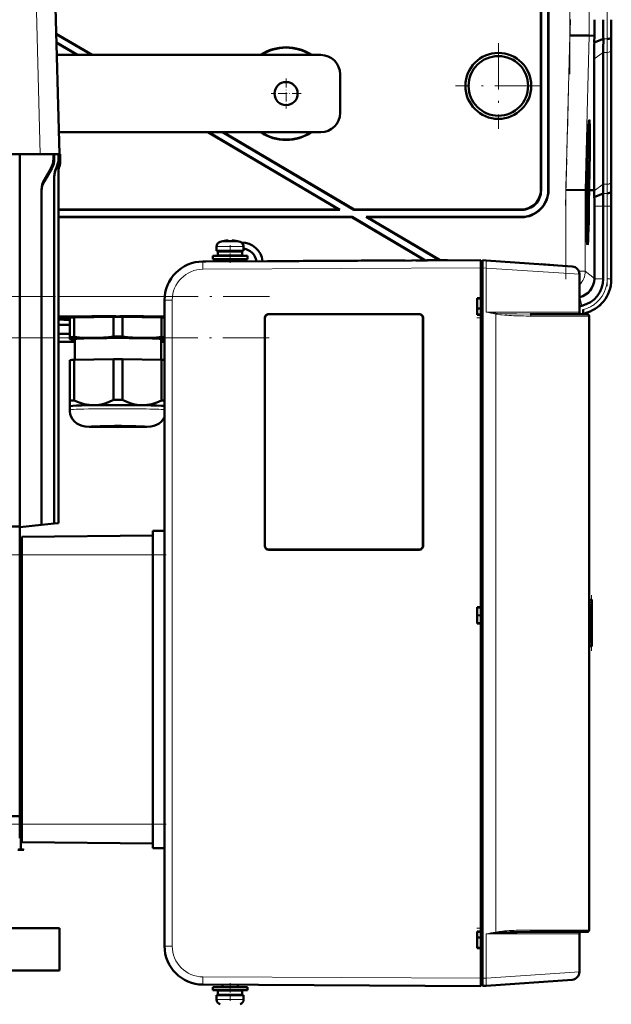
# Model space of a CAD drawing. Extents: x -1438 to 1837, y -1580 to 612.
# Tile 88 of 90: x 1453 to 1607, y 136 to 391. Entities that reach past the tile are written whole.
import ezdxf

# ---------------------------------------------------------------- set-up
doc = ezdxf.new("R2010")
doc.units = 0
doc.linetypes.add('DASHDOT', pattern=[18.5, 12, -3, 0.5, -3])

msp = doc.modelspace()

# ---------------------------------------------------------------- linework, layer by layer
at = {"color": 7, "linetype": 'DASHDOT', "lineweight": 18}
for p, q in [((1595.99, 376.6), (1595.99, 496.55)), ((1605.64, 491.61), (1605.64, 381.55)), ((1594.83, 342.59), (1596.1, 390.81)), ((1577.43, 384.67), (1577.43, 362.48)), ((1588.53, 373.58), (1566.33, 373.58)), ((1594.94, 323.51), (1594.94, 348.78)), ((1605.64, 344.31), (1605.64, 321.75)), ((1518.16, 319.07), (1191.89, 319.07)), ((1191.58, 308.36), (1518.14, 308.36)), ((1450.53, 252.18), (1491.33, 252.18)), ((1450.53, 182.38), (1491.33, 182.38))]:
    msp.add_line(p, q, dxfattribs=at)
at = {"color": 7, "lineweight": 18}
for p, q in [((1595.99, 386.66), (1595.99, 486.49)), ((1600.98, 386.6), (1600.98, 486.56)), ((1457.48, 402.86), (1458.68, 355.88)), ((1594.94, 346.67), (1595.99, 386.66)), ((1599.94, 346.61), (1600.98, 386.6)), ((1604.64, 385.75), (1605.67, 385.75)), ((1606.64, 348.77), (1606.64, 382.92)), ((1602.27, 380.57), (1604.62, 382.23)), ((1604.62, 382.23), (1605.64, 382.23)), ((1605.64, 348.09), (1605.64, 382.23)), ((1462.17, 354.72), (1462.38, 354.72)), ((1461.49, 352.22), (1461.71, 352.22)), ((1462.98, 352.34), (1462.92, 352.43)), ((1463.93, 354.29), (1463.93, 354.29)), ((1459.8, 348.93), (1459.81, 349.35)), ((1602.27, 346.43), (1604.62, 348.09)), ((1604.62, 348.09), (1605.64, 348.09)), ((1588.43, 346.57), (1588.5, 346.5)), ((1590.36, 346.64), (1590.43, 346.57)), ((1594.94, 326.94), (1594.94, 346.67)), ((1599.94, 325.61), (1599.94, 346.61)), ((1604.6, 345.75), (1605.62, 345.75)), ((1606.7, 346.58), (1606.66, 346.58)), ((1602.32, 342.43), (1604.62, 342.43)), ((1604.62, 342.43), (1605.64, 342.43)), ((1605.64, 342.43), (1606.64, 342.43)), ((1605.64, 323.63), (1605.64, 342.43)), ((1606.64, 342.43), (1606.68, 342.43)), ((1606.64, 342.43), (1606.64, 323.63)), ((1583.43, 339.58), (1583.36, 339.65)), ((1583.43, 341.58), (1583.5, 341.51)), ((1504.43, 331.96), (1507.9, 331.96)), ((1505.36, 333.2), (1507.9, 333.2)), ((1507.9, 333.2), (1507.93, 333.2)), ((1507.9, 331.96), (1507.93, 331.96)), ((1507.93, 333.2), (1510.5, 333.2)), ((1507.93, 331.96), (1511.43, 331.96)), ((1500.86, 328.1), (1500.88, 328.1)), ((1572.93, 326.48), (1500.88, 326.1)), ((1572.93, 326.48), (1573.33, 326.48)), ((1574.24, 326.39), (1573.33, 326.45)), ((1598.43, 324.83), (1574.24, 326.39)), ((1574.24, 314.98), (1574.24, 326.39)), ((1599.94, 325.61), (1598.28, 325.61)), ((1599.94, 325.61), (1602.32, 323.72)), ((1602.32, 323.63), (1604.62, 323.63)), ((1606.64, 323.63), (1605.64, 323.63)), ((1606.64, 323.63), (1606.68, 323.63)), ((1463.43, 319.07), (1490.98, 319.07)), ((1598.44, 318.85), (1598.43, 318.86)), ((1598.53, 318.87), (1599.05, 316.63)), ((1492.92, 318.1), (1490.93, 318.1)), ((1492.92, 318.1), (1492.92, 150.85)), ((1490.93, 314.07), (1463.43, 314.07)), ((1517.93, 314.45), (1517.93, 314.48)), ((1556.93, 314.45), (1556.93, 314.48)), ((1598.43, 314.98), (1574.24, 314.98)), ((1576.74, 314.5), (1576.74, 154.46)), ((1585.9, 313.98), (1600.93, 313.98)), ((1599.47, 314.65), (1599.5, 314.66)), ((1599.5, 314.66), (1599.51, 314.62)), ((1516.96, 313.48), (1516.93, 313.48)), ((1557.93, 313.48), (1557.9, 313.48)), ((1463.43, 308.36), (1466.37, 308.36)), ((1463.43, 307.36), (1467.72, 307.36)), ((1490.02, 307.36), (1490.93, 307.36)), ((1516.96, 254.48), (1516.93, 254.48)), ((1517.93, 253.5), (1517.93, 253.48)), ((1556.93, 253.5), (1556.93, 253.48)), ((1557.9, 254.48), (1557.93, 254.48)), ((1453.43, 251.78), (1453.93, 251.78)), ((1453.93, 252.18), (1487.93, 252.18)), ((1490.93, 252.16), (1487.93, 252.16)), ((1601.63, 240.48), (1601.63, 240.44)), ((1601.63, 240.27), (1601.63, 240.4)), ((1601.63, 239.92), (1601.63, 240.18)), ((1601.63, 239.74), (1601.63, 229.21)), ((1601.51, 238.48), (1600.93, 238.48)), ((1601.51, 238.48), (1601.51, 230.48)), ((1601.51, 230.48), (1600.93, 230.48)), ((1601.63, 228.77), (1601.63, 229.04)), ((1601.63, 228.55), (1601.63, 228.68)), ((1601.63, 228.51), (1601.63, 228.48)), ((1453.43, 182.78), (1453.93, 182.78)), ((1453.93, 182.38), (1487.93, 182.38)), ((1490.93, 182.39), (1487.93, 182.39)), ((1454.04, 175.88), (1454.04, 175.78)), ((1454.31, 175.78), (1454.26, 175.88)), ((1574.24, 153.98), (1591.46, 153.98)), ((1574.24, 142.56), (1574.24, 153.98)), ((1600.93, 154.98), (1585.9, 154.98)), ((1591.46, 153.98), (1598.43, 153.98)), ((1492.92, 150.85), (1490.93, 150.85)), ((1500.88, 142.85), (1572.93, 142.48)), ((1574.24, 142.56), (1598.43, 144.12)), ((1573.33, 142.47), (1572.93, 142.47)), ((1573.33, 142.5), (1574.24, 142.56)), ((1507.93, 137), (1504.43, 137)), ((1507.96, 137), (1507.93, 137)), ((1511.43, 137), (1507.96, 137))]:
    msp.add_line(p, q, dxfattribs=at)
at = {"color": 7, "lineweight": 50}
for p, q in [((1588.43, 435.58), (1588.43, 346.57)), ((1588.5, 435.65), (1588.5, 346.5)), ((1590.36, 346.64), (1590.36, 435.65)), ((1590.43, 346.57), (1590.43, 435.58)), ((1462.45, 402.86), (1463.68, 355.9)), ((1462.86, 387.09), (1472.21, 381.58)), ((1462.86, 387.01), (1472.07, 381.58)), ((1595.99, 386.66), (1600.98, 386.6)), ((1602.33, 386.58), (1600.98, 386.6)), ((1602.3, 384.78), (1602.33, 386.58)), ((1602.3, 384.78), (1604.64, 385.75)), ((1606.67, 386.15), (1606.7, 386.58)), ((1462.92, 384.82), (1468.41, 381.58)), ((1462.92, 384.73), (1468.27, 381.58)), ((1606.68, 349.51), (1606.68, 383.65)), ((1606.68, 349.51), (1606.68, 383.65)), ((1531.43, 381.58), (1463.01, 381.58)), ((1602.27, 346.58), (1602.27, 380.57)), ((1604.62, 348.09), (1604.62, 382.23)), ((1536.43, 376.58), (1536.43, 366.58)), ((1600.94, 362.94), (1600.75, 362.99)), ((1463.53, 361.58), (1531.43, 361.58)), ((1502.19, 361.58), (1536.1, 341.58)), ((1502.33, 361.58), (1536.36, 341.51)), ((1505.99, 361.58), (1540.02, 341.51)), ((1506.13, 361.58), (1540.04, 341.58)), ((1435.06, 355.88), (1458.68, 355.88)), ((1453.43, 355.88), (1453.43, 259.48)), ((1458.68, 355.88), (1461.92, 355.88)), ((1461.92, 355.88), (1462.17, 355.88)), ((1462.13, 355.88), (1461.92, 355.88)), ((1461.92, 355.88), (1461.92, 355.88)), ((1462.13, 355.88), (1462.38, 355.88)), ((1462.17, 355.88), (1462.38, 355.88)), ((1462.17, 355.88), (1462.17, 354.72)), ((1462.38, 355.88), (1462.38, 354.72)), ((1462.38, 355.88), (1463.21, 355.88)), ((1463.21, 355.9), (1463.46, 355.89)), ((1463.21, 355.9), (1463.21, 355.88)), ((1463.32, 355.9), (1463.21, 355.9)), ((1463.32, 355.9), (1463.57, 355.89)), ((1463.46, 355.89), (1463.57, 355.89)), ((1463.46, 355.89), (1463.46, 354.69)), ((1463.57, 355.89), (1463.57, 354.71)), ((1463.57, 355.88), (1463.68, 355.88)), ((1463.68, 355.9), (1463.93, 355.9)), ((1463.68, 355.9), (1463.68, 355.88)), ((1463.68, 355.9), (1463.68, 355.9)), ((1463.68, 355.9), (1463.93, 355.9)), ((1463.93, 355.9), (1463.93, 355.9)), ((1463.93, 355.9), (1463.93, 354.29)), ((1463.93, 355.9), (1463.93, 354.29)), ((1600.45, 354.69), (1600.43, 354.69)), ((1600.46, 354.64), (1600.43, 354.64)), ((1600.45, 354.69), (1600.44, 354.9)), ((1600.46, 355.49), (1600.46, 354.64)), ((1461.71, 352.22), (1459.8, 348.93)), ((1461.49, 352.22), (1459.81, 349.35)), ((1463.68, 352.73), (1463.68, 352.73)), ((1600.38, 352.83), (1600.35, 352.83)), ((1600.38, 352.76), (1600.35, 352.76)), ((1600.39, 352.71), (1600.35, 352.71)), ((1600.36, 352.32), (1600.36, 351.83)), ((1600.41, 352.27), (1600.36, 352.27)), ((1600.38, 352.76), (1600.38, 352.83)), ((1600.39, 352.71), (1600.38, 352.76)), ((1600.39, 353.52), (1600.4, 353.86)), ((1600.39, 353.67), (1600.39, 353.52)), ((1600.39, 353.03), (1600.39, 352.71)), ((1600.43, 352.99), (1600.39, 352.99)), ((1600.4, 351.78), (1600.41, 352.27)), ((1600.41, 352.27), (1600.43, 352.99)), ((1462.37, 260.22), (1462.37, 350.14)), ((1463.43, 351.17), (1463.43, 260.33)), ((1600.38, 349.8), (1600.26, 349.8)), ((1600.31, 349.61), (1600.26, 349.61)), ((1600.42, 350.05), (1600.27, 350.05)), ((1600.32, 351.14), (1600.3, 351.14)), ((1600.3, 347.78), (1600.31, 349.61)), ((1600.33, 349.61), (1600.31, 348.18)), ((1600.31, 349.61), (1600.33, 349.61)), ((1600.4, 351.78), (1600.32, 351.78)), ((1600.32, 351.14), (1600.33, 351.55)), ((1600.33, 351.55), (1600.32, 351.55)), ((1600.42, 350.05), (1600.32, 351.14)), ((1600.32, 349.8), (1600.32, 350.05)), ((1600.36, 351.83), (1600.33, 351.83)), ((1600.33, 351.55), (1600.33, 351.78)), ((1600.33, 351.55), (1600.42, 350.46)), ((1600.42, 350.46), (1600.42, 350.05)), ((1600.13, 348.06), (1600.09, 346.61)), ((1600.17, 348.06), (1600.13, 348.06)), ((1600.13, 348.06), (1600.17, 348.06)), ((1600.14, 346.61), (1600.17, 348.06)), ((1600.15, 349.08), (1600.2, 349.07)), ((1600.2, 349.07), (1600.15, 349.07)), ((1600.23, 348.57), (1600.18, 346.61)), ((1600.38, 346.79), (1600.19, 346.79)), ((1600.35, 347.38), (1600.2, 347.38)), ((1600.37, 347.33), (1600.2, 347.33)), ((1600.3, 347.78), (1600.21, 347.78)), ((1600.35, 347.38), (1600.3, 347.78)), ((1600.31, 348.18), (1600.34, 347.99)), ((1600.34, 348.67), (1600.32, 348.67)), ((1600.39, 348.53), (1600.35, 348.53)), ((1600.35, 347.88), (1600.35, 347.38)), ((1600.37, 347.83), (1600.35, 347.83)), ((1600.36, 344.91), (1600.38, 346.79)), ((1600.37, 347.83), (1600.39, 348.53)), ((1600.37, 347.33), (1600.37, 347.83)), ((1600.39, 346.79), (1600.37, 344.27)), ((1600.38, 346.79), (1600.39, 346.79)), ((1600.84, 346.6), (1600.9, 348.56)), ((1600.94, 348.56), (1600.89, 346.6)), ((1600.93, 346.6), (1600.99, 348.56)), ((1459.09, 259.87), (1459.09, 346.71)), ((1594.94, 346.67), (1599.94, 346.61)), ((1599.94, 346.61), (1600.09, 346.61)), ((1600.18, 346.61), (1600.14, 346.61)), ((1600.31, 346.74), (1600.19, 346.74)), ((1600.28, 345.56), (1600.19, 345.56)), ((1600.29, 344.32), (1600.2, 344.32)), ((1600.37, 344.27), (1600.2, 344.27)), ((1600.34, 345.21), (1600.29, 345.21)), ((1600.3, 344.81), (1600.29, 344.32)), ((1600.36, 344.32), (1600.29, 344.32)), ((1600.89, 346.6), (1600.84, 346.6)), ((1600.93, 346.59), (1601.31, 346.59)), ((1601.31, 346.59), (1602.27, 346.58)), ((1602.27, 346.43), (1602.27, 346.58)), ((1602.3, 344.8), (1604.6, 345.75)), ((1606.62, 346.15), (1606.66, 346.58)), ((1600.26, 343.73), (1600.2, 343.73)), ((1600.25, 342.92), (1600.21, 342.92)), ((1600.33, 341.88), (1600.23, 341.88)), ((1600.24, 340.94), (1600.31, 341.7)), ((1600.25, 342.92), (1600.26, 343.73)), ((1600.32, 342.07), (1600.25, 342.92)), ((1600.26, 343.73), (1600.36, 343.73)), ((1600.27, 343.19), (1600.35, 342.16)), ((1600.36, 343.18), (1600.27, 343.19)), ((1600.31, 341.7), (1600.33, 341.88)), ((1600.33, 341.88), (1600.32, 342.07)), ((1600.35, 342.16), (1600.34, 341.59)), ((1600.36, 343.73), (1600.36, 343.18)), ((1602.32, 323.72), (1602.32, 342.43)), ((1604.62, 323.63), (1604.62, 342.43)), ((1606.68, 323.43), (1606.68, 342.44)), ((1606.68, 323.63), (1606.68, 342.43)), ((1536.1, 341.58), (1463.43, 341.58)), ((1536.36, 341.51), (1463.43, 341.51)), ((1463.43, 339.65), (1539.51, 339.65)), ((1463.43, 339.58), (1539.49, 339.58)), ((1536.36, 341.51), (1536.1, 341.58)), ((1539.49, 339.58), (1539.51, 339.65)), ((1539.49, 339.58), (1558.45, 328.4)), ((1539.51, 339.65), (1558.58, 328.4)), ((1540.02, 341.51), (1540.04, 341.58)), ((1583.5, 341.51), (1540.02, 341.51)), ((1583.43, 341.58), (1540.04, 341.58)), ((1543.43, 339.58), (1543.17, 339.65)), ((1543.17, 339.65), (1583.36, 339.65)), ((1543.17, 339.65), (1562.21, 328.42)), ((1543.43, 339.58), (1583.43, 339.58)), ((1543.43, 339.58), (1562.35, 328.42)), ((1600.34, 341.59), (1600.25, 340.6)), ((1600.25, 340.57), (1600.33, 340.57)), ((1600.33, 340.02), (1600.26, 340.02)), ((1600.33, 340.57), (1600.33, 340.02)), ((1600.52, 334.14), (1600.32, 334.09)), ((1504.43, 330.83), (1504.43, 331.96)), ((1506.01, 333.35), (1506, 333.37)), ((1506.99, 333.51), (1507.16, 333.53)), ((1506.99, 333.51), (1507.16, 333.53)), ((1507.43, 333.51), (1507.43, 333.35)), ((1508.43, 333.51), (1508.43, 333.35)), ((1508.48, 333.53), (1508.45, 333.52)), ((1509.86, 333.37), (1509.85, 333.35)), ((1511.43, 331.96), (1511.43, 330.83)), ((1511.43, 331.96), (1511.43, 330.83)), ((1503.43, 329.53), (1507.93, 329.53)), ((1503.43, 328.73), (1503.43, 329.53)), ((1507.93, 330.83), (1504.43, 330.83)), ((1504.78, 330.73), (1507.93, 330.73)), ((1504.78, 330.73), (1504.78, 329.63)), ((1504.78, 329.63), (1507.93, 329.63)), ((1505.93, 330.73), (1505.93, 330.83)), ((1505.93, 329.53), (1505.93, 329.63)), ((1511.43, 330.83), (1507.93, 330.83)), ((1507.93, 330.73), (1511.08, 330.73)), ((1507.93, 329.63), (1511.08, 329.63)), ((1507.93, 329.53), (1512.43, 329.53)), ((1509.93, 330.73), (1509.93, 330.83)), ((1509.93, 330.73), (1509.93, 330.83)), ((1509.93, 329.53), (1509.93, 329.63)), ((1509.93, 329.53), (1509.93, 329.63)), ((1511.08, 330.73), (1511.08, 329.63)), ((1511.08, 330.73), (1511.08, 329.63)), ((1512.43, 329.53), (1512.43, 328.73)), ((1512.43, 329.53), (1512.43, 328.73)), ((1496.6, 327.12), (1496.65, 327.14)), ((1500.88, 328.1), (1572.93, 328.48)), ((1500.88, 328.1), (1501.66, 328.1)), ((1501.91, 328.1), (1501.92, 328.11)), ((1503.43, 328.73), (1507.93, 328.73)), ((1505.43, 328.73), (1505.43, 328.12)), ((1505.93, 328.13), (1505.93, 328.73)), ((1507.93, 328.73), (1512.43, 328.73)), ((1509.93, 328.15), (1509.93, 328.73)), ((1509.93, 328.15), (1509.93, 328.73)), ((1522.27, 328.21), (1517.6, 328.19)), ((1517.6, 328.19), (1517.62, 328.19)), ((1525.8, 328.23), (1522.27, 328.21)), ((1527.6, 328.24), (1525.6, 328.23)), ((1526.75, 328.24), (1526.81, 328.24)), ((1526.83, 328.24), (1530.03, 328.25)), ((1532.98, 328.27), (1529.62, 328.25)), ((1536.87, 328.29), (1534.46, 328.28)), ((1536.62, 328.29), (1536.65, 328.29)), ((1537.83, 328.29), (1537.85, 328.29)), ((1540.93, 328.31), (1538.7, 328.3)), ((1538.7, 328.3), (1538.73, 328.3)), ((1540.93, 328.31), (1540.95, 328.31)), ((1549.47, 328.35), (1548.74, 328.35)), ((1550.08, 328.36), (1549.8, 328.36)), ((1550.75, 328.36), (1550.68, 328.36)), ((1555.15, 328.38), (1555.05, 328.38)), ((1556.04, 328.39), (1559.04, 328.4)), ((1563.29, 328.43), (1564.27, 328.43)), ((1564.27, 328.43), (1564.05, 328.43)), ((1572.93, 326.48), (1572.93, 328.18)), ((1573.33, 328.18), (1572.93, 328.18)), ((1572.93, 142.47), (1572.93, 326.48)), ((1572.93, 318.63), (1572.93, 326.48)), ((1573.33, 328.45), (1574.24, 328.39)), ((1573.33, 326.45), (1573.33, 328.45)), ((1573.33, 326.45), (1573.33, 142.5)), ((1596.57, 326.82), (1574.24, 328.39)), ((1591.77, 327.16), (1588.53, 327.39)), ((1588.59, 327.38), (1591.78, 327.16)), ((1598.43, 324.83), (1598.43, 314.98)), ((1602.32, 323.72), (1602.32, 323.63)), ((1598.44, 318.85), (1598.43, 318.85)), ((1598.53, 318.87), (1598.44, 318.85)), ((1490.93, 318.1), (1490.93, 150.85)), ((1571.93, 314.33), (1571.93, 318.63)), ((1571.93, 318.63), (1572.93, 318.63)), ((1571.93, 318.48), (1572.93, 318.54)), ((1572.93, 318.57), (1572.93, 318.63)), ((1598.43, 316.49), (1599.05, 316.63)), ((1467.56, 313.62), (1477.69, 313.77)), ((1467.56, 308.57), (1467.56, 313.62)), ((1469.68, 313.65), (1469.68, 313.76)), ((1477.69, 308.72), (1477.69, 313.77)), ((1478.35, 313.89), (1478.35, 313.94)), ((1478.35, 313.94), (1478.35, 313.89)), ((1479.35, 313.94), (1479.35, 313.89)), ((1479.35, 313.89), (1479.35, 313.94)), ((1480.06, 313.77), (1490.19, 313.62)), ((1480.06, 308.72), (1480.06, 313.77)), ((1488.06, 313.76), (1488.06, 313.65)), ((1490.19, 308.57), (1490.19, 313.62)), ((1517.93, 314.48), (1556.93, 314.48)), ((1517.93, 314.45), (1556.93, 314.45)), ((1572.93, 315.93), (1571.93, 315.93)), ((1572.93, 315.93), (1571.93, 315.93)), ((1572.93, 314.41), (1571.93, 314.48)), ((1572.93, 314.33), (1571.93, 314.33)), ((1572.93, 314.33), (1572.93, 314.38)), ((1572.93, 238.63), (1572.93, 314.33)), ((1585.69, 314.48), (1600.43, 314.48)), ((1599.44, 315.67), (1599.44, 315.29)), ((1599.44, 314.48), (1599.44, 315.67)), ((1599.44, 315.29), (1599.45, 314.96)), ((1599.47, 314.65), (1599.51, 314.62)), ((1599.51, 314.62), (1599.71, 314.67)), ((1599.51, 314.62), (1599.71, 314.67)), ((1599.51, 314.62), (1599.51, 314.48)), ((1599.51, 314.48), (1599.51, 314.62)), ((1600.93, 313.98), (1600.93, 154.98)), ((1463.43, 311.69), (1466.37, 311.69)), ((1466.37, 308.52), (1466.37, 313.56)), ((1516.93, 254.48), (1516.93, 313.48)), ((1516.96, 254.48), (1516.96, 313.48)), ((1557.9, 313.48), (1557.9, 254.48)), ((1557.93, 313.48), (1557.93, 254.48)), ((1600.93, 302.48), (1600.93, 312.68)), ((1463.43, 309.39), (1466.37, 309.39)), ((1466.37, 308.52), (1466.37, 308.01)), ((1463.43, 307.33), (1467.72, 307.33)), ((1463.43, 307.33), (1467.72, 307.33)), ((1466.37, 308.01), (1466.37, 308)), ((1466.43, 307.98), (1466.37, 308)), ((1467.72, 302.62), (1467.72, 308.01)), ((1490.02, 308.01), (1490.02, 302.62)), ((1490.02, 307.33), (1490.93, 307.33)), ((1490.02, 307.33), (1490.93, 307.33)), ((1466.37, 302.57), (1466.37, 292.06)), ((1467.56, 302.62), (1477.69, 302.78)), ((1467.56, 302.62), (1467.56, 292.12)), ((1477.69, 302.78), (1477.69, 292.27)), ((1480.06, 302.78), (1490.19, 302.62)), ((1480.06, 302.78), (1480.06, 292.27)), ((1490.19, 302.62), (1490.19, 292.12)), ((1600.93, 166.48), (1600.93, 302.48)), ((1466.37, 292.06), (1466.37, 290.61)), ((1466.37, 289.66), (1466.37, 290.61)), ((1459.09, 259.87), (1462.37, 260.22)), ((1462.37, 260.22), (1463.43, 260.33)), ((1453.43, 259.48), (1435.12, 259.48)), ((1453.43, 259.28), (1459.09, 259.87)), ((1453.43, 259.48), (1453.43, 184.48)), ((1490.93, 258.37), (1487.93, 258.37)), ((1487.93, 258.37), (1487.93, 256.55)), ((1453.43, 255.78), (1453.93, 255.78)), ((1453.93, 256.78), (1487.93, 257.17)), ((1453.93, 256.78), (1453.93, 252.18)), ((1487.93, 256.55), (1487.93, 252.16)), ((1556.93, 253.5), (1517.93, 253.5)), ((1556.93, 253.48), (1517.93, 253.48)), ((1453.93, 182.38), (1453.93, 252.18)), ((1487.93, 182.39), (1487.93, 252.16)), ((1601.66, 240.48), (1600.93, 240.48)), ((1601.43, 240.47), (1601.63, 240.48)), ((1601.66, 240.48), (1601.63, 240.48)), ((1601.66, 240.48), (1601.67, 240.48)), ((1601.67, 228.48), (1601.67, 240.48)), ((1601.67, 228.48), (1601.67, 240.48)), ((1601.67, 228.48), (1601.67, 240.48)), ((1601.67, 228.48), (1601.67, 240.48)), ((1601.67, 228.48), (1601.67, 240.48)), ((1601.67, 228.48), (1601.67, 240.48)), ((1601.67, 228.48), (1601.67, 240.48)), ((1601.67, 228.48), (1601.67, 240.48)), ((1601.67, 228.48), (1601.67, 240.48)), ((1601.67, 228.53), (1601.67, 240.42)), ((1601.67, 228.73), (1601.67, 240.23)), ((1601.67, 229.13), (1601.67, 239.83)), ((1571.93, 234.33), (1571.93, 238.63)), ((1571.93, 238.63), (1572.93, 238.63)), ((1571.93, 238.48), (1572.93, 238.54)), ((1572.93, 238.57), (1572.93, 238.63)), ((1601.61, 229.88), (1601.61, 239.07)), ((1571.93, 236.48), (1572.93, 236.41)), ((1572.93, 234.41), (1571.93, 234.48)), ((1572.93, 234.33), (1571.93, 234.33)), ((1572.93, 234.33), (1572.93, 234.38)), ((1572.93, 154.63), (1572.93, 234.33)), ((1601.66, 228.48), (1600.93, 228.48)), ((1601.63, 228.48), (1601.43, 228.48)), ((1601.63, 228.48), (1601.66, 228.48)), ((1601.66, 228.48), (1601.67, 228.48)), ((1453.43, 184.48), (1448.6, 184.48)), ((1453.43, 182.78), (1453.43, 184.48)), ((1453.43, 178.78), (1453.43, 182.78)), ((1453.93, 182.38), (1453.93, 177.78)), ((1487.93, 182.39), (1487.93, 178)), ((1453.43, 178.78), (1453.93, 178.78)), ((1453.74, 175.88), (1453.74, 178.78)), ((1453.93, 177.78), (1487.93, 177.38)), ((1487.93, 178), (1487.93, 176.18)), ((1490.93, 176.18), (1487.93, 176.18)), ((1452.91, 175.78), (1454.04, 175.78)), ((1454.04, 175.88), (1453.07, 175.88)), ((1454.16, 175.88), (1454.04, 175.88)), ((1454.04, 175.78), (1454.2, 175.78)), ((1454.22, 175.88), (1454.16, 175.88)), ((1454.2, 175.78), (1454.31, 175.78)), ((1454.26, 175.88), (1454.22, 175.88)), ((1454.26, 175.88), (1454.43, 175.88)), ((1454.47, 175.78), (1454.31, 175.78)), ((1454.47, 175.78), (1454.43, 175.88)), ((1600.93, 156.28), (1600.93, 166.48)), ((1463.69, 155.48), (1322.19, 155.48)), ((1463.69, 155.48), (1463.69, 144.48)), ((1571.93, 150.33), (1571.93, 154.63)), ((1571.93, 154.63), (1572.93, 154.63)), ((1571.93, 154.48), (1572.93, 154.54)), ((1572.93, 153.03), (1571.93, 153.03)), ((1572.93, 154.57), (1572.93, 154.63)), ((1585.69, 154.48), (1600.43, 154.48)), ((1598.43, 153.98), (1598.43, 144.12)), ((1571.93, 150.48), (1572.93, 150.41)), ((1572.93, 150.41), (1571.93, 150.48)), ((1572.93, 150.33), (1571.93, 150.33)), ((1572.93, 150.33), (1572.93, 150.38)), ((1572.93, 142.48), (1572.93, 150.33)), ((1322.19, 144.48), (1463.69, 144.48)), ((1500.88, 140.85), (1572.93, 140.48)), ((1505.93, 140.83), (1505.93, 140.23)), ((1509.93, 140.81), (1509.93, 140.23)), ((1509.93, 140.81), (1509.93, 140.23)), ((1572.93, 140.78), (1572.93, 142.47)), ((1572.93, 140.78), (1573.33, 140.78)), ((1573.33, 140.5), (1573.33, 142.5)), ((1574.24, 140.57), (1573.33, 140.5)), ((1596.57, 142.13), (1574.24, 140.57)), ((1507.93, 140.23), (1503.43, 140.23)), ((1503.43, 140.23), (1503.43, 139.43)), ((1507.93, 139.43), (1503.43, 139.43)), ((1504.43, 138.13), (1507.93, 138.13)), ((1504.43, 138.13), (1504.43, 137)), ((1507.93, 139.33), (1504.78, 139.33)), ((1504.78, 138.23), (1504.78, 139.33)), ((1507.93, 138.23), (1504.78, 138.23)), ((1505.93, 139.43), (1505.93, 139.33)), ((1505.93, 138.23), (1505.93, 138.13)), ((1512.43, 140.23), (1507.93, 140.23)), ((1512.43, 139.43), (1507.93, 139.43)), ((1511.08, 139.33), (1507.93, 139.33)), ((1511.08, 138.23), (1507.93, 138.23)), ((1507.93, 138.13), (1511.43, 138.13)), ((1509.93, 139.43), (1509.93, 139.33)), ((1509.93, 139.43), (1509.93, 139.33)), ((1509.93, 138.23), (1509.93, 138.13)), ((1509.93, 138.23), (1509.93, 138.13)), ((1511.08, 138.23), (1511.08, 139.33)), ((1511.08, 138.23), (1511.08, 139.33)), ((1511.43, 137), (1511.43, 138.13)), ((1511.43, 137), (1511.43, 138.13)), ((1512.43, 139.43), (1512.43, 140.23)), ((1512.43, 139.43), (1512.43, 140.23))]:
    msp.add_line(p, q, dxfattribs=at)
at = {"color": 7, "linetype": 'DASHDOT', "lineweight": 18, "ltscale": 0.195001}
for p, q in [((1522.43, 375.48), (1522.43, 367.68)), ((1526.33, 371.58), (1518.53, 371.58))]:
    msp.add_line(p, q, dxfattribs=at)
at = {"color": 7, "linetype": 'DASHDOT', "lineweight": 18, "ltscale": 0.000946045}
msp.add_line((1506.93, 333.5), (1506.93, 333.54), dxfattribs=at)
at = {"color": 7, "linetype": 'DASHDOT', "lineweight": 18, "ltscale": 0.114896}
msp.add_line((1507.93, 332.34), (1507.93, 327.74), dxfattribs=at)
at = {"color": 7, "linetype": 'DASHDOT', "lineweight": 18, "ltscale": 0.000746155}
msp.add_line((1508.93, 333.5), (1508.93, 333.53), dxfattribs=at)
at = {"color": 7, "linetype": 'DASHDOT', "lineweight": 18, "ltscale": 0.012}
for p, q in [((1572.89, 326.48), (1573.37, 326.48)), ((1572.89, 142.47), (1573.37, 142.47))]:
    msp.add_line(p, q, dxfattribs=at)
at = {"color": 7, "linetype": 'DASHDOT', "lineweight": 18, "ltscale": 0.030014}
msp.add_line((1573.03, 313.48), (1571.83, 313.48), dxfattribs=at)
at = {"color": 7, "linetype": 'DASHDOT', "lineweight": 18, "ltscale": 0.090015}
for p, q in [((1491.23, 252.16), (1487.63, 252.16)), ((1491.23, 182.39), (1487.63, 182.39))]:
    msp.add_line(p, q, dxfattribs=at)
at = {"color": 7, "linetype": 'DASHDOT', "lineweight": 18, "ltscale": 0.36}
msp.add_line((1601.57, 227.28), (1601.57, 241.68), dxfattribs=at)
at = {"color": 7, "linetype": 'DASHDOT', "lineweight": 18, "ltscale": 0.030017}
msp.add_line((1573.03, 155.48), (1571.83, 155.48), dxfattribs=at)
at = {"color": 7, "linetype": 'DASHDOT', "lineweight": 18, "ltscale": 0.114894}
msp.add_line((1507.93, 136.61), (1507.93, 141.21), dxfattribs=at)
at = {"color": 7, "lineweight": 50}
for points in [[(1600.42, 353.75), (1600.41, 353.73), (1600.4, 353.51), (1600.39, 353.03)], [(1600.44, 352.98), (1600.42, 351.92), (1600.4, 351.78)], [(1600.41, 354.14), (1600.42, 354.23), (1600.42, 354.25)], [(1600.42, 354.25), (1600.43, 354.2), (1600.44, 354.04), (1600.44, 352.98)], [(1600.43, 352.99), (1600.43, 353.69), (1600.42, 353.74), (1600.42, 353.75)], [(1600.34, 348.67), (1600.37, 349.71), (1600.37, 349.78), (1600.38, 349.8)], [(1600.38, 349.31), (1600.36, 349.2), (1600.35, 348.54)], [(1600.38, 349.8), (1600.39, 349.69), (1600.4, 349.51)], [(1600.39, 348.53), (1600.39, 349.2), (1600.38, 349.31)], [(1600.4, 348.53), (1600.38, 347.47), (1600.37, 347.33)], [(1600.29, 344.32), (1600.27, 344.83), (1600.28, 345.56)], [(1600.28, 345.56), (1600.3, 346.52), (1600.31, 346.69), (1600.31, 346.74)], [(1600.31, 346.25), (1600.3, 346.13), (1600.29, 345.55)], [(1600.29, 345.55), (1600.29, 344.88), (1600.3, 344.83), (1600.3, 344.81)], [(1600.31, 346.74), (1600.33, 346.56), (1600.35, 345.67)], [(1600.34, 345.21), (1600.32, 346.17), (1600.31, 346.23), (1600.31, 346.25)], [(1506.93, 333.51), (1507.26, 333.53), (1507.38, 333.53), (1507.41, 333.52), (1507.42, 333.52), (1507.43, 333.51), (1507.43, 333.51), (1507.43, 333.51)], [(1506.93, 333.51), (1507.28, 333.53), (1507.39, 333.52), (1507.41, 333.52)], [(1507.38, 333.53), (1507.42, 333.52), (1507.42, 333.51), (1507.43, 333.51), (1507.43, 333.51), (1507.43, 333.51)], [(1507.38, 333.53), (1507.42, 333.52), (1507.42, 333.51), (1507.43, 333.51), (1507.43, 333.51), (1507.43, 333.51)], [(1508.93, 333.51), (1508.74, 333.52), (1508.5, 333.53), (1508.45, 333.52), (1508.43, 333.51), (1508.43, 333.51), (1508.43, 333.51), (1508.43, 333.51)], [(1508.93, 333.51), (1508.72, 333.53), (1508.49, 333.53)], [(1516.96, 313.48), (1516.99, 313.7), (1517.07, 313.91), (1517.22, 314.12), (1517.4, 314.28), (1517.61, 314.39), (1517.93, 314.45)], [(1557.9, 313.48), (1557.87, 313.7), (1557.79, 313.91), (1557.64, 314.12), (1557.46, 314.28), (1557.25, 314.39), (1556.93, 314.45)], [(1599.45, 314.96), (1599.47, 314.67), (1599.47, 314.65), (1599.47, 314.65)], [(1472.62, 308.3), (1471.44, 308.3), (1470.27, 308.34), (1468.92, 308.43), (1467.56, 308.57)], [(1477.69, 308.72), (1476.4, 308.55), (1475.14, 308.42), (1473.88, 308.34), (1472.62, 308.3)], [(1485.12, 308.3), (1483.87, 308.34), (1482.61, 308.42), (1481.34, 308.55), (1480.06, 308.72)], [(1490.19, 308.57), (1488.83, 308.43), (1487.48, 308.34), (1486.3, 308.3), (1485.12, 308.3)], [(1472.62, 290.89), (1472, 290.91), (1471.38, 290.96), (1470.73, 291.06), (1470.08, 291.2), (1468.82, 291.59), (1467.56, 292.12)], [(1477.69, 292.27), (1476.43, 291.7), (1475.17, 291.27), (1474.52, 291.11), (1473.87, 291), (1473.25, 290.92), (1472.62, 290.89)], [(1485.12, 290.89), (1484.5, 290.92), (1483.88, 291), (1483.23, 291.11), (1482.58, 291.27), (1481.32, 291.7), (1480.06, 292.27)], [(1490.19, 292.12), (1488.93, 291.59), (1487.67, 291.2), (1487.02, 291.06), (1486.37, 290.96), (1485.75, 290.91), (1485.12, 290.89)], [(1478.87, 285.2), (1473.8, 285.25), (1471.4, 285.32), (1470.33, 285.4), (1469.56, 285.54), (1468.87, 285.79), (1468.2, 286.17), (1467.62, 286.66), (1467.13, 287.24), (1466.76, 287.9), (1466.51, 288.61), (1466.39, 289.36), (1466.37, 289.66)], [(1478.87, 285.2), (1483.95, 285.25), (1486.35, 285.32), (1487.42, 285.4), (1488.19, 285.54), (1488.88, 285.79), (1489.55, 286.17), (1490.13, 286.66), (1490.62, 287.24), (1490.93, 287.77)], [(1517.93, 253.5), (1517.7, 253.53), (1517.49, 253.62), (1517.29, 253.76), (1517.13, 253.95), (1517.02, 254.16), (1516.96, 254.48)], [(1557.9, 254.48), (1557.87, 254.25), (1557.79, 254.04), (1557.64, 253.84), (1557.46, 253.67), (1557.25, 253.56), (1556.93, 253.5)], [(1601.63, 240.4), (1601.66, 240.41), (1601.67, 240.42), (1601.67, 240.42), (1601.67, 240.42)], [(1601.67, 240.42), (1601.67, 240.43), (1601.67, 240.43), (1601.66, 240.44), (1601.64, 240.44)], [(1601.67, 228.53), (1601.67, 228.53), (1601.67, 228.54), (1601.67, 228.54), (1601.63, 228.55)], [(1601.64, 228.51), (1601.67, 228.52), (1601.67, 228.52), (1601.67, 228.53), (1601.67, 228.53)], [(1576.78, 154.22), (1578.02, 154.31), (1580.5, 154.42), (1582.29, 154.45), (1585.69, 154.48)]]:
    msp.add_lwpolyline(points, dxfattribs=at)
at = {"color": 7, "lineweight": 18}
for points in [[(1500.88, 326.1), (1500.87, 328.02), (1500.88, 328.09), (1500.88, 328.1)], [(1585.69, 314.48), (1582.19, 314.51), (1579.19, 314.59), (1576.78, 314.74)], [(1585.69, 314.48), (1585.73, 314.47), (1585.8, 314.41), (1585.84, 314.33)], [(1585.84, 154.62), (1585.77, 154.52), (1585.73, 154.49), (1585.69, 154.48)]]:
    msp.add_lwpolyline(points, dxfattribs=at)
at = {"color": 7, "lineweight": 50}
for centre, radius in [((1577.43, 373.58), 8.54), ((1577.43, 373.58), 7.72), ((1522.43, 371.58), 3)]:
    msp.add_circle(centre, radius, dxfattribs=at)
for centre, radius, start, end in [((2128.22, 390.68), 525.91, 179.9957, 180.4469), ((2024.68, 390.61), 420.07, 179.9858, 180.6638), ((1953.76, 390.63), 347.08, 179.9853, 180.6691), ((1855.13, 381.93), 250.51, 179.1277, 179.9315), ((1814.04, 383.4), 207.36, 179.1212, 179.9305), ((1522.43, 371.58), 12, 56.4427, 123.5573), ((1522.43, 371.58), 11.9, 57.2111, 122.7889), ((1903.66, 380.22), 301.39, 179.1332, 179.9321), ((1531.43, 376.58), 5, 0, 90), ((1531.43, 366.58), 5, 270, 360), ((1600.89, 362.88), 0.0805, 4.8393, 48.6176), ((1522.43, 371.58), 12, 236.4427, 303.5573), ((1522.43, 371.58), 11.9, 237.2111, 302.7889), ((1457.22, 354.72), 4.94, 329.5901, 359.9739), ((1457.4, 354.72), 4.98, 329.8884, 359.993), ((1458.47, 354.69), 4.99, 333.0845, 359.9869), ((1458.57, 354.71), 5, 331.7095, 359.9994), ((1600.58, 354.69), 0.129, 175.8658, 199.2161), ((1467.43, 350.14), 5.06, 153.1268, 180.0221), ((1467.44, 349.94), 5.07, 151.7082, 179.9924), ((1468.43, 351.17), 5, 161.845, 180.0005), ((1458.93, 354.29), 5, 341.8441, 359.9995), ((1458.93, 354.29), 5, 341.7641, 359.9999), ((1605.3, 352.21), 4.95, 179.4351, 184.4451), ((1603.23, 352.55), 2.88, 179.1341, 184.6358), ((1573.39, 353.12), 26.99, 359.3998, 0.6122), ((1464.32, 346.72), 5.23, 149.7261, 180.0779), ((1569.83, 348.92), 30.57, 359.2603, 1.093), ((1394.03, 349.76), 212.65, 359.1437, 359.9328), ((1813.9, 349.76), 207.22, 180.0687, 180.8785), ((1464.35, 346.29), 5.26, 149.928, 180.0027), ((1633.7, 348.36), 33.37, 179.4676, 180.647), ((1618.3, 348.28), 17.96, 179.1828, 181.286), ((1435.32, 348.29), 169.29, 359.1397, 359.9326), ((1583.36, 346.64), 6.99, 269.9843, 0.0157), ((1583.43, 346.57), 5, 269.9843, 0.0157), ((1583.43, 346.57), 6.99, 269.9842, 0.0158), ((1583.5, 346.5), 5, 269.9843, 0.0157), ((1622.28, 345.24), 21.94, 180.0813, 182.4019), ((1658.61, 346.17), 58.27, 180.4885, 181.2422), ((1600.49, 344.31), 0.129, 175.8658, 199.2161), ((1487.5, 343.45), 114.81, 0.6735, 1.491), ((1401.92, 342.49), 200.39, 359.9856, 0.6607), ((1320.21, 342.5), 284.4, 359.9866, 0.6543), ((1249.35, 342.52), 357.33, 359.9869, 0.6511), ((1954.26, 342.52), 347.59, 179.3315, 180.0144), ((1505.73, 331.96), 1.3, 106.6015, 180), ((1505.73, 331.96), 1.3, 106.6015, 180), ((1507.93, 324.58), 9, 102.3778, 106.6015), ((1507.93, 324.58), 9, 102.3778, 106.6015), ((1507.93, 324.58), 8.99, 96.3893, 102.3497), ((1507.93, 324.58), 8.99, 96.3893, 102.3497), ((1507.93, 324.58), 8.99, 96.3893, 102.3497), ((1507.93, 324.58), 8.99, 96.3893, 102.3497), ((1507.42, 333.51), 0.0107, 9.5166, 69.863), ((1507.93, 323.46), 9.9, 87.106, 92.8938), ((1507.93, 323.47), 9.9, 87.1058, 92.8956), ((1507.93, 323.46), 9.9, 87.106, 92.8938), ((1507.93, 323.47), 9.9, 87.1058, 92.8956), ((1508.49, 329.73), 3.8, 83.4188, 87.715), ((1508.47, 329.49), 4.04, 83.5095, 86.8325), ((1507.93, 324.58), 8.99, 77.6508, 83.6103), ((1507.93, 324.58), 8.99, 77.6503, 83.6107), ((1507.93, 324.58), 8.99, 77.6508, 83.6103), ((1507.93, 324.58), 8.99, 77.6503, 83.6107), ((1507.93, 324.58), 9, 73.3984, 77.6222), ((1507.93, 324.58), 9, 73.3984, 77.6222), ((1510.13, 331.96), 1.3, 0, 73.3984), ((1510.13, 331.96), 1.3, 0, 73.3984), ((1510.92, 327.58), 5.47, 6.3338, 90.7987), ((1510.92, 327.58), 5.47, 157.9815, 159.104), ((1510.92, 327.58), 3.88, 8.8321, 82.407), ((1500.93, 318.1), 10, 90.3, 180), ((1501.93, 327.11), 1, 90.3, 91.4446), ((1549.83, -2994.6), 3322.91, 90.23872, 90.36714), ((1556.86, -3243.21), 3571.56, 90.25552, 90.3498), ((1566.82, -4057.34), 4385.73, 90.23914, 90.33829), ((1564.73, -2570.62), 2899.02, 90.22702, 90.35426), ((1572.58, -1942.39), 2270.84, 90.22642, 90.38402), ((1596.43, 324.83), 2, 0, 86), ((1597.32, 323.73), 5, 284.0551, 358.9536), ((1597.43, 323.63), 7.18, 282.9912, 0.0087), ((1597.69, 323.43), 8.99, 282.9916, 0.0084), ((1517.93, 313.48), 0.999, 89.9394, 180.0607), ((1556.93, 313.48), 0.999, 359.9394, 90.0607), ((1598.93, 314.98), 0.5, 180, 270), ((1600.43, 313.98), 0.5, 0, 90), ((1517.93, 254.48), 0.999, 179.9394, 270.0607), ((1556.93, 254.48), 0.999, 269.9394, 0.0607), ((1601.29, 238.76), 1.71, 78.0166, 85.3172), ((1602.45, 235.55), 4.92, 99.6138, 102.012), ((1600.8, 238.71), 1.77, 61.6051, 69.2819), ((1602.99, 236.53), 3.9, 110.4435, 113.6529), ((1600.27, 238.61), 1.89, 43.224, 52.0807), ((1603.09, 237.79), 2.43, 126.7865, 133.0019), ((1601.62, 240.24), 0.0591, 281.6909, 346.4014), ((1601.56, 239.83), 0.116, 309.2379, 359.9621), ((1601.63, 240.22), 0.0477, 9.1677, 71.3006), ((1601.57, 239.83), 0.107, 358.9023, 43.6201), ((1599.67, 238.51), 2.06, 21.7252, 31.0372), ((1597.21, 239.52), 4.43, 346.4315, 351.6642), ((1601.07, 239.1), 0.537, 357.2575, 18.8524), ((1600.13, 239.09), 1.48, 351.7409, 359.4044), ((1599.67, 230.44), 2.06, 328.9628, 338.2748), ((1597.34, 229.46), 4.3, 8.296, 13.6894), ((1601.11, 229.86), 0.501, 339.0419, 1.7664), ((1599.98, 229.82), 1.63, 1.9497, 9.0656), ((1603.09, 231.16), 2.43, 226.9981, 233.2135), ((1600.27, 230.34), 1.89, 307.9193, 316.776), ((1602.99, 232.42), 3.9, 246.3471, 249.5565), ((1600.8, 230.25), 1.77, 290.7181, 298.3949), ((1602.45, 233.4), 4.92, 257.988, 260.3862), ((1601.29, 230.19), 1.71, 274.6828, 281.9834), ((1601.56, 229.12), 0.116, 0.0968, 50.7305), ((1601.62, 228.71), 0.0594, 13.8166, 78.1412), ((1601.57, 229.12), 0.108, 316.4826, 1.0645), ((1601.63, 228.73), 0.0481, 289.0084, 350.7243), ((1598.93, 153.98), 0.5, 90, 180), ((1600.43, 154.98), 0.5, 270, 360), ((1500.93, 150.85), 10, 180, 269.7), ((1596.43, 144.12), 2, 274, 360), ((1500.84, 150.65), 9.78, 243.4284, 246.0186), ((1505.73, 137), 1.3, 180, 253.3985), ((1505.73, 137), 1.3, 180, 253.3985), ((1510.13, 137), 1.3, 286.6016, 360), ((1510.13, 137), 1.3, 286.6016, 360)]:
    msp.add_arc(centre, radius, start, end, dxfattribs=at)
at = {"color": 7, "lineweight": 18}
for centre, radius, start, end in [((2024.44, 390.61), 418.8, 179.9856, 180.6657), ((1990.25, 390.62), 383.61, 179.9854, 180.6681), ((1855.56, 381.93), 249.92, 179.1254, 179.9311), ((1835.74, 382.64), 229.1, 179.1224, 179.9306), ((1463.7, 353.68), 1.03, 97.1126, 103.6626), ((1435.66, 348.29), 169.99, 359.143, 359.9328), ((1415.73, 349), 190.91, 359.1448, 359.9328), ((1320.02, 342.5), 285.63, 359.9869, 0.6516), ((1285.81, 342.51), 320.83, 359.987, 0.6502), ((1500.92, 318.1), 8, 90.3046, 179.9953), ((1597.43, 323.63), 9.21, 282.9951, 0.005), ((1597.47, 323.63), 8.17, 341.479, 0.0467), ((1597.5, 323.59), 8.13, 322.0259, 341.626), ((1597.44, 323.6), 8.18, 284.1355, 302.7235), ((1597.48, 323.58), 8.15, 302.6137, 322.2041), ((1602.78, 602.6), 289.03, 264.3329, 264.8384), ((1600.47, 444.5), 132.15, 258.5524, 259.6561), ((1570.41, 315.63), 6.43, 349.8285, 351.9953), ((1581.14, 341.71), 27.57, 260.8181, 264.4244), ((1583.26, 364.57), 50.53, 264.5479, 267.2239), ((1585.67, 408.41), 94.43, 267.0517, 270.1374), ((1584.95, 314), 0.95, 358.7938, 20.5909), ((1600.47, 24.48), 132.13, 100.3438, 101.4477), ((1602.87, -134.57), 289.96, 95.1624, 95.6662), ((1580.41, 132.75), 22.01, 95.0188, 99.5802), ((1570.41, 153.32), 6.43, 8.0047, 10.1715), ((1583.72, 98.58), 56.35, 92.9608, 95.3386), ((1585.68, 60.33), 94.65, 89.8659, 92.9473), ((1584.95, 154.96), 0.95, 339.4319, 1.2068), ((1500.92, 150.85), 8, 180.0047, 269.6954)]:
    msp.add_arc(centre, radius, start, end, dxfattribs=at)
at = {"color": 7, "lineweight": 50}
for centre, major_axis, ratio, start_param, end_param in [((1605.67, 386.16), (1, 0), 0.414255, 4.715234, 6.251119), ((1600.56, 348.59), (0.42, 16.16), 0.026173, 0.002609, 1.541551), ((1600.56, 348.59), (0.42, 16.16), 0.026173, 4.711319, 6.285795), ((1600.56, 348.5), (-0.38, -14.44), 0.026173, 3.134978, 4.673197), ((1600.56, 348.5), (-0.38, -14.44), 0.026173, 1.576165, 3.056296), ((1600.56, 348.59), (0.33, 12.78), 0.026173, 0.002734, 1.572781), ((1600.56, 348.59), (0.33, 12.78), 0.026173, 4.711319, 6.283528), ((1600.05, 348.57), (-0.09, -10.11), 0.026177, 1.394496, 1.448849), ((1600.51, 348.55), (0, -16.16), 0.026176, 4.833214, 6.28068), ((1600.51, 348.6), (0, 14.46), 0.026176, 1.709149, 3.149459), ((1600.51, 348.56), (0, -12.78), 0.026176, 4.865698, 6.280665), ((1600.05, 348.57), (-0.09, -10.11), 0.026177, 1.072075, 1.132318), ((1600.51, 348.56), (0, -12.78), 0.026176, 6.280665, 7.699987), ((1600.51, 348.55), (0, -16.16), 0.026176, 6.28068, 7.732162), ((1600.51, 348.6), (0, 14.46), 0.026176, 3.149459, 4.573351), ((1600.53, 348.57), (-0.14, -16.16), 0.026177, 1.448448, 1.448756), ((1605.62, 346.16), (1, 0), 0.414215, 4.715229, 6.251119), ((1572.94, 326.48), (-0.01, 2), 0.005236, 0, 1.570769), ((1478.85, 313.41), (-20.18, 0), 0.026177, 4.73717, 5.581952), ((1478.85, 313.41), (-18.12, 0), 0.026177, 4.739988, 5.730145), ((1478.85, 313.41), (-16.2, 0), 0.026177, 3.870818, 5.970528), ((1478.87, 313.41), (13.8, 0), 0.026177, 2.531934, 2.704054), ((1478.87, 313.41), (13.8, 0), 0.026177, 1.484737, 1.656856), ((1478.85, 313.41), (-20.18, 0), 0.026177, 4.07044, 4.687608), ((1478.85, 313.41), (-18.12, 0), 0.026177, 3.982423, 4.68479), ((1478.87, 313.41), (13.8, 0), 0.026177, 0.508485, 0.609658), ((1478.85, 313.41), (-16.2, 0), 0.026177, 0.312658, 0.692378), ((1478.85, 313.41), (-18.12, 0), 0.026177, 0.553046, 0.811593), ((1478.85, 313.41), (-20.18, 0), 0.026177, 0.701234, 0.904523), ((1478.87, 308.36), (-13.8, 0), 0.026177, 5.673527, 5.845646), ((1478.87, 308.36), (-13.8, 0), 0.026177, 4.626329, 4.798449), ((1478.87, 308.36), (-13.8, 0), 0.026177, 3.650078, 3.751251), ((1478.87, 308.01), (12.5, 0), 0.026177, 0.267897, 3.141593), ((1478.87, 308.01), (12.5, 0), 0.026177, 3.141593, 3.239482), ((1478.87, 308.01), (12.5, 0), 0.026177, 3.239482, 3.610643), ((1478.87, 308.01), (11.15, 0), 0.026177, 0, 3.141593), ((1478.87, 308.01), (12.5, 0), 0.026177, 5.814135, 6.015288), ((1478.87, 302.42), (13.8, 0), 0.026177, 2.531934, 2.704054), ((1478.87, 302.42), (13.8, 0), 0.026177, 1.484737, 1.656856), ((1478.87, 302.42), (13.8, 0), 0.026177, 0.508485, 0.609658), ((1478.87, 291.91), (-13.8, 0), 0.026177, 5.673527, 5.845646), ((1478.87, 290.61), (12.5, 0), 0.026177, 0.267897, 3.141593), ((1478.87, 291.91), (-13.8, 0), 0.026177, 4.626329, 4.798449), ((1478.87, 291.91), (-13.8, 0), 0.026177, 3.650078, 3.751251), ((1478.87, 285.42), (3.5, 0), 0.026177, 0, 3.141593), ((1478.87, 285.42), (3.5, 0), 0.026177, 3.141593, 6.283185), ((1572.94, 142.48), (0.01, 2), 0.005236, 1.570824, 3.141593)]:
    msp.add_ellipse(centre, major_axis=major_axis, ratio=ratio, start_param=start_param, end_param=end_param, dxfattribs=at)
at = {"color": 7, "lineweight": 18}
for centre, major_axis, ratio, start_param, end_param in [((1605.64, 382.94), (1, 0), 0.707107, 4.712389, 6.248279), ((1605.64, 348.8), (1, 0), 0.707107, 4.712389, 6.248279), ((1574.1, 326.39), (-0.14, -2), 0.069587, 1.575662, 3.141593), ((1594.94, 325.61), (3.11, 3.91), 0.999441, 4.586497, 5.384068), ((1478.87, 289.66), (12.5, 0), 0.026177, 1.047198, 3.141593), ((1478.87, 289.66), (12.5, 0), 0.026177, 0.267897, 1.047198), ((1478.87, 285.42), (8.26, 0), 0.026177, 1.570796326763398, 7.853981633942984), ((1500.89, 142.85), (-0.01, -2), 0.005236, 4.712416, 6.283185), ((1574.1, 142.56), (-0.14, 2), 0.069587, 3.141593, 4.707523)]:
    msp.add_ellipse(centre, major_axis=major_axis, ratio=ratio, start_param=start_param, end_param=end_param, dxfattribs=at)

doc.saveas('drawing.dxf')
